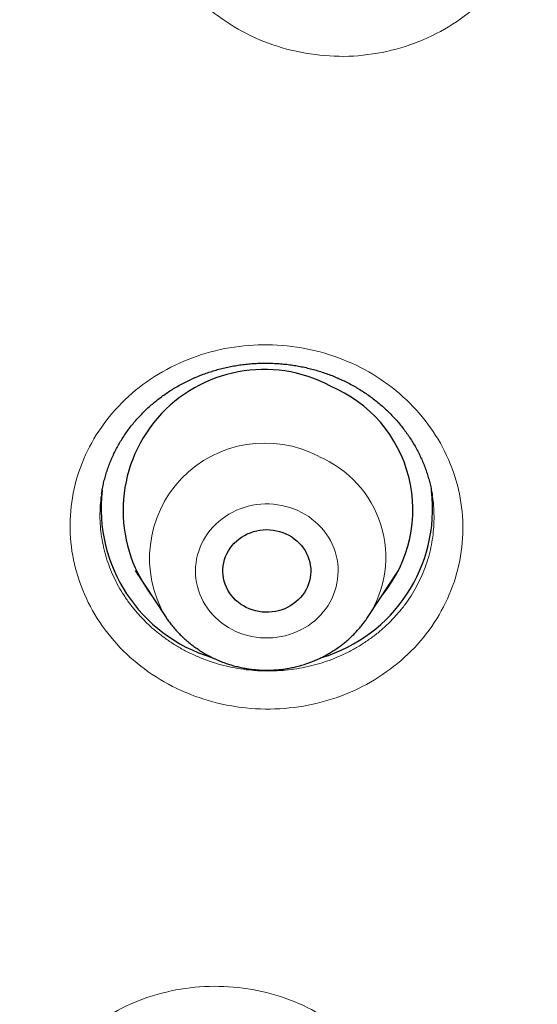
# Model space of a CAD drawing. Header units: millimetres. Extents: x 8 to 450, y 12 to 574.
# Tile 156 of 256: x 215.67 to 220.97, y 488.27 to 498.35. Entities that reach past the tile are written whole.
import ezdxf

# ---------------------------------------------------------------- set-up
doc = ezdxf.new("R2010")
doc.units = ezdxf.units.MM

msp = doc.modelspace()

# ---------------------------------------------------------------- linework, layer by layer
at = {"color": 7, "linetype": 'Continuous', "lineweight": 30}
for p, q in [((216.512, 493.496), (216.512, 493.495)), ((219.897, 493.472), (219.896, 493.473)), ((216.854, 492.707), (217.164, 492.237)), ((219.241, 492.237), (219.551, 492.707)), ((216.884, 492.661), (216.876, 492.669)), ((219.526, 492.663), (219.515, 492.653)), ((217.165, 492.235), (217.164, 492.237))]:
    msp.add_line(p, q, dxfattribs=at)
at = {"color": 252, "linetype": 'Continuous', "lineweight": 0}
msp.add_line((216.885, 492.66), (216.876, 492.669), dxfattribs=at)
at = {"color": 252, "linetype": 'Continuous', "lineweight": 0, "flags": 128}
msp.add_lwpolyline([(217.886, 492.083), (217.925, 492.067), (217.966, 492.053), (218.007, 492.04), (218.049, 492.031), (218.092, 492.023), (218.135, 492.018), (218.178, 492.016), (218.221, 492.016), (218.264, 492.018), (218.307, 492.023), (218.35, 492.03), (218.392, 492.039), (218.434, 492.051), (218.474, 492.065), (218.514, 492.081), (218.552, 492.099), (218.59, 492.12), (218.626, 492.142), (218.66, 492.167), (218.693, 492.193), (218.724, 492.222), (218.754, 492.252), (218.781, 492.283), (218.807, 492.316), (218.83, 492.35), (218.851, 492.386), (218.87, 492.422), (218.886, 492.46), (218.9, 492.499), (218.912, 492.538), (218.921, 492.578), (218.927, 492.618), (218.931, 492.658), (218.933, 492.699), (218.932, 492.74), (218.928, 492.78), (218.922, 492.82), (218.913, 492.86), (218.902, 492.9), (218.888, 492.938), (218.872, 492.976), (218.854, 493.013), (218.833, 493.048), (218.81, 493.083), (218.785, 493.116), (218.758, 493.148), (218.729, 493.178), (218.698, 493.206), (218.665, 493.233), (218.631, 493.258), (218.595, 493.281), (218.558, 493.302), (218.519, 493.32), (218.48, 493.337), (218.439, 493.351), (218.398, 493.363), (218.356, 493.373), (218.313, 493.38), (218.27, 493.385), (218.227, 493.388), (218.184, 493.388), (218.141, 493.386), (218.098, 493.381), (218.055, 493.374), (218.013, 493.365), (217.971, 493.353), (217.931, 493.339), (217.891, 493.323), (217.853, 493.304), (217.815, 493.284), (217.779, 493.261), (217.745, 493.237), (217.712, 493.21), (217.681, 493.182), (217.651, 493.152), (217.624, 493.121), (217.598, 493.088), (217.575, 493.053), (217.554, 493.018), (217.535, 492.981), (217.519, 492.944), (217.505, 492.905), (217.493, 492.866), (217.484, 492.826), (217.478, 492.786), (217.474, 492.745), (217.472, 492.705), (217.473, 492.664), (217.477, 492.624), (217.483, 492.583), (217.492, 492.543), (217.503, 492.504), (217.517, 492.466), (217.533, 492.428), (217.551, 492.391), (217.572, 492.355), (217.595, 492.321), (217.62, 492.288), (217.647, 492.256), (217.676, 492.226), (217.707, 492.197), (217.74, 492.171), (217.774, 492.146), (217.81, 492.123), (217.847, 492.102), (217.886, 492.083)], dxfattribs=at)
at = {"color": 7, "linetype": 'Continuous', "lineweight": 30, "flags": 128}
msp.add_lwpolyline([(218.398, 493.083), (218.428, 493.068), (218.457, 493.051), (218.484, 493.032), (218.51, 493.011), (218.534, 492.988), (218.556, 492.964), (218.576, 492.938), (218.594, 492.911), (218.61, 492.882), (218.623, 492.853), (218.634, 492.822), (218.642, 492.791), (218.648, 492.76), (218.652, 492.728), (218.652, 492.696), (218.651, 492.664), (218.646, 492.632), (218.64, 492.601), (218.63, 492.57), (218.618, 492.54), (218.604, 492.511), (218.588, 492.483), (218.569, 492.456), (218.548, 492.431), (218.525, 492.407), (218.501, 492.385), (218.474, 492.365), (218.447, 492.347), (218.417, 492.33), (218.387, 492.316), (218.355, 492.304), (218.323, 492.294), (218.29, 492.287), (218.256, 492.282), (218.222, 492.279), (218.188, 492.279), (218.154, 492.281), (218.12, 492.286), (218.087, 492.293), (218.054, 492.303), (218.023, 492.314), (217.992, 492.328), (217.963, 492.344), (217.934, 492.362), (217.908, 492.382), (217.883, 492.404), (217.86, 492.428), (217.839, 492.453), (217.82, 492.479), (217.803, 492.507), (217.789, 492.536), (217.776, 492.566), (217.767, 492.597), (217.759, 492.628), (217.755, 492.66), (217.753, 492.692), (217.753, 492.724), (217.756, 492.755), (217.762, 492.787), (217.77, 492.818), (217.78, 492.849), (217.793, 492.878), (217.809, 492.907), (217.826, 492.934), (217.846, 492.96), (217.868, 492.985), (217.892, 493.008), (217.917, 493.029), (217.944, 493.048), (217.973, 493.066), (218.003, 493.081), (218.034, 493.094), (218.066, 493.105), (218.099, 493.113), (218.132, 493.12), (218.166, 493.123), (218.2, 493.125), (218.234, 493.124), (218.268, 493.12), (218.301, 493.114), (218.334, 493.106), (218.367, 493.096), (218.398, 493.083)], dxfattribs=at)
at = {"color": 7, "linetype": 'Continuous', "lineweight": 30}
for centre, radius, start, end in [((218.174, 493.322), 1.443, 61.9094, 216.396), ((218.327, 493.328), 1.371, 320.9998, 67.4074), ((218.101, 493.344), 1.595, 173.4212, 253.1537), ((218.304, 493.344), 1.596, 286.7511, 6.3882)]:
    msp.add_arc(centre, radius, start, end, dxfattribs=at)
at = {"color": 252, "linetype": 'Continuous', "lineweight": 0}
for centre, radius, start, end in [((218.182, 492.832), 1.18, 62.1963, 210.2926), ((218.303, 492.843), 1.117, 327.0515, 67.4027)]:
    msp.add_arc(centre, radius, start, end, dxfattribs=at)
for points, knots in [([(217.91, 498.249), (217.796, 498.314), (217.691, 498.388), (217.498, 498.554), (217.409, 498.648), (217.253, 498.847), (217.186, 498.952), (217.075, 499.175), (217.031, 499.293), (216.938, 499.649), (216.926, 499.9), (217.006, 500.382), (217.099, 500.617), (217.303, 500.929), (217.384, 501.029), (217.562, 501.208), (217.659, 501.289), (217.872, 501.433), (217.987, 501.495), (218.225, 501.597), (218.348, 501.637), (218.607, 501.694), (218.737, 501.711), (218.999, 501.72), (219.132, 501.712), (219.393, 501.673), (219.52, 501.642), (219.767, 501.557), (219.888, 501.502), (220.114, 501.373), (220.221, 501.298), (220.415, 501.131), (220.502, 501.04), (220.658, 500.84), (220.726, 500.733), (220.836, 500.511), (220.88, 500.395), (220.942, 500.155), (220.961, 500.033), (220.972, 499.79), (220.964, 499.665), (220.924, 499.423), (220.891, 499.305), (220.801, 499.076), (220.743, 498.964), (220.538, 498.652), (220.355, 498.468), (219.932, 498.182), (219.687, 498.078), (219.305, 497.993), (219.172, 497.976), (218.909, 497.967), (218.778, 497.975), (218.517, 498.014), (218.388, 498.046), (218.142, 498.131), (218.023, 498.184), (217.91, 498.249)], [0, 0, 0, 0, 0.03125, 0.03125, 0.0625, 0.0625, 0.09375, 0.09375, 0.125, 0.125, 0.1875, 0.1875, 0.25, 0.25, 0.28125, 0.28125, 0.3125, 0.3125, 0.34375, 0.34375, 0.375, 0.375, 0.40625, 0.40625, 0.4375, 0.4375, 0.46875, 0.46875, 0.5, 0.5, 0.53125, 0.53125, 0.5625, 0.5625, 0.59375, 0.59375, 0.625, 0.625, 0.65625, 0.65625, 0.6875, 0.6875, 0.71875, 0.71875, 0.75, 0.75, 0.8125, 0.8125, 0.875, 0.875, 0.90625, 0.90625, 0.9375, 0.9375, 0.96875, 0.96875, 1, 1, 1, 1]), ([(219.072, 494.828), (219.191, 494.774), (219.303, 494.71), (219.513, 494.562), (219.611, 494.478), (219.787, 494.295), (219.864, 494.196), (219.998, 493.985), (220.054, 493.872), (220.184, 493.527), (220.221, 493.279), (220.192, 492.794), (220.125, 492.553), (219.954, 492.225), (219.885, 492.119), (219.727, 491.925), (219.638, 491.837), (219.442, 491.675), (219.334, 491.602), (219.109, 491.48), (218.99, 491.429), (218.739, 491.349), (218.611, 491.321), (218.352, 491.289), (218.219, 491.284), (217.955, 491.299), (217.826, 491.319), (217.572, 491.381), (217.446, 491.424), (217.208, 491.532), (217.093, 491.597), (216.884, 491.745), (216.787, 491.828), (216.611, 492.012), (216.533, 492.112), (216.4, 492.322), (216.345, 492.433), (216.257, 492.666), (216.226, 492.785), (216.19, 493.025), (216.184, 493.149), (216.199, 493.393), (216.219, 493.513), (216.285, 493.748), (216.331, 493.865), (216.502, 494.192), (216.664, 494.391), (217.055, 494.712), (217.287, 494.838), (217.658, 494.956), (217.788, 494.985), (218.049, 495.018), (218.18, 495.022), (218.443, 495.007), (218.575, 494.987), (218.828, 494.925), (218.952, 494.882), (219.072, 494.828)], [0, 0, 0, 0, 0.03125, 0.03125, 0.0625, 0.0625, 0.09375, 0.09375, 0.125, 0.125, 0.1875, 0.1875, 0.25, 0.25, 0.28125, 0.28125, 0.3125, 0.3125, 0.34375, 0.34375, 0.375, 0.375, 0.40625, 0.40625, 0.4375, 0.4375, 0.46875, 0.46875, 0.5, 0.5, 0.53125, 0.53125, 0.5625, 0.5625, 0.59375, 0.59375, 0.625, 0.625, 0.65625, 0.65625, 0.6875, 0.6875, 0.71875, 0.71875, 0.75, 0.75, 0.8125, 0.8125, 0.875, 0.875, 0.90625, 0.90625, 0.9375, 0.9375, 0.96875, 0.96875, 1, 1, 1, 1]), ([(216.512, 493.495), (216.511, 493.489), (216.503, 493.448), (216.497, 493.371), (216.493, 493.264), (216.497, 493.158), (216.51, 493.051), (216.53, 492.946), (216.557, 492.842), (216.592, 492.74), (216.634, 492.641), (216.684, 492.544), (216.74, 492.45), (216.803, 492.36), (216.872, 492.275), (216.948, 492.194), (217.029, 492.117), (217.116, 492.046), (217.207, 491.98), (217.304, 491.919), (217.407, 491.864), (217.515, 491.815), (217.625, 491.774), (217.736, 491.74), (217.848, 491.714), (217.962, 491.694), (218.077, 491.682), (218.192, 491.677), (218.308, 491.679), (218.423, 491.688), (218.537, 491.705), (218.649, 491.728), (218.76, 491.758), (218.867, 491.796), (218.972, 491.84), (219.074, 491.89), (219.171, 491.947), (219.264, 492.01), (219.353, 492.078), (219.436, 492.152), (219.513, 492.231), (219.585, 492.314), (219.65, 492.402), (219.708, 492.494), (219.76, 492.589), (219.804, 492.687), (219.842, 492.788), (219.872, 492.891), (219.894, 492.996), (219.908, 493.102), (219.915, 493.208), (219.914, 493.315), (219.908, 493.403), (219.899, 493.455), (219.897, 493.472)], [0, 0, 0, 0, 0.0033818, 0.0231136, 0.0427783, 0.0624241, 0.0821369, 0.1018724, 0.1215851, 0.1412308, 0.1608638, 0.1805639, 0.2002866, 0.2199865, 0.2396195, 0.2592503, 0.2789483, 0.2986689, 0.3183668, 0.3379976, 0.3584395, 0.3789065, 0.3993484, 0.4189889, 0.4386965, 0.458427, 0.4781348, 0.4977753, 0.5174336, 0.5371592, 0.5569076, 0.5766332, 0.5962916, 0.6159654, 0.6357064, 0.6554703, 0.6752114, 0.6948853, 0.7145659, 0.7343138, 0.7540845, 0.7738325, 0.7935132, 0.8131899, 0.8329337, 0.8527002, 0.872444, 0.8921207, 0.911785, 0.9315164, 0.9512705, 0.9710018, 0.990666, 1, 1, 1, 1]), ([(219.526, 492.663), (219.523, 492.659), (219.519, 492.655), (219.515, 492.651), (219.514, 492.651)], [0, 0, 0, 0, 0.791214, 1, 1, 1, 1]), ([(218.436, 488.312), (218.559, 488.266), (218.676, 488.209), (218.896, 488.075), (219, 487.997), (219.189, 487.825), (219.274, 487.732), (219.423, 487.53), (219.487, 487.421), (219.642, 487.085), (219.698, 486.841), (219.704, 486.356), (219.655, 486.111), (219.509, 485.774), (219.447, 485.664), (219.303, 485.461), (219.221, 485.367), (219.037, 485.194), (218.935, 485.115), (218.719, 484.979), (218.604, 484.921), (218.36, 484.826), (218.234, 484.79), (217.977, 484.741), (217.845, 484.728), (217.58, 484.727), (217.45, 484.738), (217.191, 484.784), (217.062, 484.819), (216.816, 484.911), (216.697, 484.969), (216.477, 485.104), (216.375, 485.18), (216.186, 485.352), (216.1, 485.447), (215.952, 485.648), (215.888, 485.755), (215.784, 485.982), (215.744, 486.098), (215.69, 486.336), (215.676, 486.459), (215.673, 486.702), (215.684, 486.823), (215.732, 487.062), (215.77, 487.18), (215.916, 487.517), (216.064, 487.726), (216.43, 488.07), (216.653, 488.21), (217.015, 488.351), (217.143, 488.388), (217.4, 488.437), (217.531, 488.449), (217.795, 488.451), (217.928, 488.439), (218.186, 488.393), (218.312, 488.359), (218.436, 488.312)], [0, 0, 0, 0, 0.03125, 0.03125, 0.0625, 0.0625, 0.09375, 0.09375, 0.125, 0.125, 0.1875, 0.1875, 0.25, 0.25, 0.28125, 0.28125, 0.3125, 0.3125, 0.34375, 0.34375, 0.375, 0.375, 0.40625, 0.40625, 0.4375, 0.4375, 0.46875, 0.46875, 0.5, 0.5, 0.53125, 0.53125, 0.5625, 0.5625, 0.59375, 0.59375, 0.625, 0.625, 0.65625, 0.65625, 0.6875, 0.6875, 0.71875, 0.71875, 0.75, 0.75, 0.8125, 0.8125, 0.875, 0.875, 0.90625, 0.90625, 0.9375, 0.9375, 0.96875, 0.96875, 1, 1, 1, 1])]:
    msp.add_open_spline(points, degree=3, knots=knots, dxfattribs=at)
at = {"color": 7, "linetype": 'Continuous', "lineweight": 30}
for points, knots in [([(216.511, 493.495), (216.514, 493.513), (216.52, 493.549), (216.532, 493.604), (216.546, 493.66), (216.562, 493.715), (216.581, 493.769), (216.602, 493.823), (216.625, 493.877), (216.65, 493.929), (216.677, 493.98), (216.706, 494.03), (216.737, 494.079), (216.77, 494.127), (216.805, 494.175), (216.842, 494.221), (216.881, 494.266), (216.922, 494.309), (216.964, 494.351), (217.008, 494.392), (217.053, 494.43), (217.1, 494.467), (217.148, 494.503), (217.197, 494.537), (217.249, 494.569), (217.301, 494.6), (217.355, 494.629), (217.41, 494.656), (217.466, 494.682), (217.523, 494.705), (217.581, 494.727), (217.639, 494.746), (217.698, 494.763), (217.757, 494.779), (217.818, 494.792), (217.879, 494.804), (217.94, 494.813), (218.002, 494.82), (218.064, 494.826), (218.126, 494.829), (218.188, 494.83), (218.25, 494.829), (218.312, 494.826), (218.375, 494.821), (218.437, 494.814), (218.498, 494.805), (218.559, 494.794), (218.62, 494.78), (218.68, 494.765), (218.739, 494.748), (218.798, 494.729), (218.856, 494.707), (218.908, 494.687), (218.94, 494.672), (218.954, 494.666)], [0, 0, 0, 0, 0.018298, 0.037936, 0.057623, 0.077317, 0.096925, 0.116585, 0.136282, 0.155892, 0.175344, 0.194709, 0.214123, 0.233633, 0.25321, 0.272826, 0.292448, 0.312036, 0.331558, 0.350981, 0.370277, 0.389491, 0.408647, 0.427909, 0.447265, 0.466685, 0.48614, 0.505598, 0.525018, 0.54437, 0.563623, 0.582753, 0.601856, 0.621028, 0.640342, 0.65969, 0.678934, 0.698044, 0.717123, 0.736319, 0.755504, 0.77472, 0.793987, 0.813221, 0.832402, 0.85167, 0.870942, 0.890108, 0.909179, 0.928403, 0.947618, 0.966843, 0.986115, 1, 1, 1, 1]), ([(218.954, 494.666), (218.963, 494.662), (218.991, 494.649), (219.036, 494.627), (219.09, 494.598), (219.142, 494.567), (219.194, 494.535), (219.244, 494.501), (219.292, 494.465), (219.34, 494.427), (219.386, 494.388), (219.43, 494.348), (219.473, 494.306), (219.514, 494.263), (219.553, 494.219), (219.59, 494.173), (219.625, 494.126), (219.659, 494.078), (219.691, 494.029), (219.721, 493.978), (219.749, 493.927), (219.774, 493.875), (219.798, 493.822), (219.82, 493.768), (219.839, 493.714), (219.856, 493.66), (219.871, 493.604), (219.884, 493.548), (219.892, 493.504), (219.896, 493.478), (219.897, 493.472)], [0, 0, 0, 0, 0.018324, 0.055247, 0.092054, 0.128879, 0.165792, 0.202869, 0.239749, 0.276957, 0.314323, 0.351683, 0.388831, 0.425729, 0.462922, 0.500041, 0.537219, 0.574525, 0.611996, 0.649116, 0.686708, 0.724449, 0.762112, 0.799438, 0.836441, 0.87375, 0.911371, 0.949185, 0.987133, 1, 1, 1, 1]), ([(217.165, 492.235), (217.173, 492.222), (217.191, 492.196), (217.221, 492.156), (217.254, 492.116), (217.289, 492.077), (217.326, 492.04), (217.364, 492.004), (217.404, 491.97), (217.445, 491.937), (217.488, 491.907), (217.532, 491.878), (217.577, 491.851), (217.623, 491.826), (217.657, 491.809), (217.676, 491.8), (217.679, 491.799)], [0, 0, 0, 0, 0.065313, 0.141731, 0.218221, 0.294784, 0.371421, 0.448134, 0.524921, 0.601783, 0.678718, 0.755725, 0.832801, 0.909945, 0.983245, 1, 1, 1, 1]), ([(217.679, 491.799), (217.69, 491.794), (217.717, 491.782), (217.761, 491.765), (217.812, 491.747), (217.863, 491.732), (217.914, 491.719), (217.967, 491.708), (218.019, 491.699), (218.072, 491.693), (218.126, 491.688), (218.179, 491.686), (218.233, 491.686), (218.286, 491.689), (218.34, 491.693), (218.393, 491.7), (218.445, 491.709), (218.498, 491.721), (218.55, 491.734), (218.601, 491.75), (218.651, 491.768), (218.7, 491.787), (218.749, 491.809), (218.796, 491.833), (218.843, 491.859), (218.888, 491.887), (218.932, 491.917), (218.974, 491.948), (219.015, 491.981), (219.055, 492.016), (219.093, 492.053), (219.129, 492.091), (219.163, 492.131), (219.195, 492.171), (219.221, 492.207), (219.236, 492.229), (219.24, 492.236)], [0, 0, 0, 0, 0.020122, 0.05024, 0.080371, 0.110521, 0.14069, 0.170874, 0.201072, 0.231283, 0.261505, 0.291735, 0.321972, 0.352215, 0.382459, 0.412704, 0.442948, 0.473188, 0.503422, 0.533649, 0.563866, 0.594071, 0.624262, 0.654438, 0.684596, 0.714734, 0.744851, 0.774944, 0.805013, 0.835055, 0.86507, 0.895057, 0.925013, 0.95494, 0.984837, 1, 1, 1, 1])]:
    msp.add_open_spline(points, degree=3, knots=knots, dxfattribs=at)

doc.saveas('drawing.dxf')
